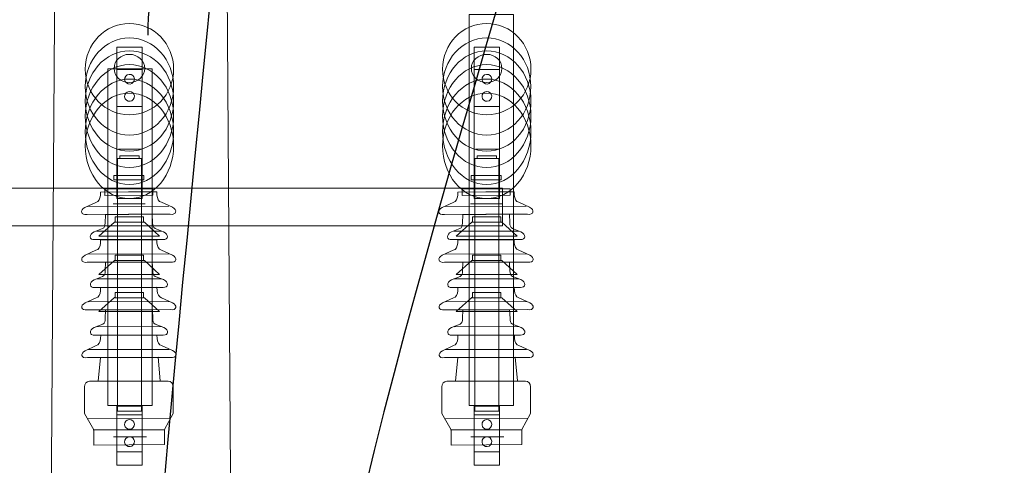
# Model space of a CAD drawing. Header units: centimetres. Extents: x -4644 to 5368, y -667 to 1552.
# Tile 33 of 48: x -1451 to -1311, y 340 to 403. Entities that reach past the tile are written whole.
import ezdxf

# ---------------------------------------------------------------- set-up
doc = ezdxf.new("R2010")
doc.units = ezdxf.units.CM
doc.header["$MEASUREMENT"] = 0
doc.layers.get('0').update_dxf_attribs({"linetype": 'CONTINUOUS'})
doc.layers.add('Warstwa 1', color=7, linetype='CONTINUOUS')

msp = doc.modelspace()

# ---------------------------------------------------------------- linework, layer by layer
at = {"color": 10}
for points in [[(-1433.25, 533.78), (-1396.24, 591.39), (-1434.25, 352.32), (-1434.01, 284.37)], [(-1362.59, 533.78), (-1316.57, 581.4), (-1410.5, 352.27), (-1410.74, 284.37)], [(-1401.98, 441.1), (-1420.83, 445.06), (-1433.66, 413.17), (-1433.19, 401.1)]]:
    msp.add_open_spline(points, degree=3, dxfattribs=at)
at = {"layer": 'Warstwa 1', "color": 7, "lineweight": 18}
for points in [[(-1387.44, 348.4), (-1381.15, 348.4), (-1381.15, 404.02), (-1387.44, 404.02), (-1387.44, 348.4)], [(-1438.86, 348.4), (-1432.58, 348.4), (-1432.58, 396.32), (-1438.86, 396.32), (-1438.86, 348.4)]]:
    msp.add_lwpolyline(points, close=True, dxfattribs=at)
at = {"layer": 'Warstwa 1', "color": 7, "lineweight": 9}
for points in [[(-1437.59, 377.85), (-1434.01, 377.85), (-1434.01, 399.37), (-1437.59, 399.37), (-1437.59, 377.85)], [(-1386.74, 377.85), (-1383.16, 377.85), (-1383.16, 399.37), (-1386.74, 399.37), (-1386.74, 377.85)], [(-1437.59, 390.95), (-1434.01, 390.95), (-1434.01, 396.2), (-1437.59, 396.2), (-1437.59, 390.95)], [(-1386.74, 390.95), (-1383.16, 390.95), (-1383.16, 396.2), (-1386.74, 396.2), (-1386.74, 390.95)], [(-1437.59, 339.91), (-1434.01, 339.91), (-1434.01, 348.32), (-1437.59, 348.32), (-1437.59, 339.91)], [(-1386.74, 339.91), (-1383.16, 339.91), (-1383.16, 348.32), (-1386.74, 348.32), (-1386.74, 339.91)], [(-1437.59, 341.84), (-1434.01, 341.84), (-1434.01, 347.08), (-1437.59, 347.08), (-1437.59, 341.84)], [(-1386.74, 341.84), (-1383.16, 341.84), (-1383.16, 347.08), (-1386.74, 347.08), (-1386.74, 341.84)]]:
    msp.add_lwpolyline(points, close=True, dxfattribs=at)
at = {"layer": 'Warstwa 1', "color": 7, "lineweight": 20}
msp.add_lwpolyline([(-1490.56, 373.97), (-1382.72, 373.97), (-1382.72, 379.34), (-1490.56, 379.34), (-1490.56, 373.97)], close=True, dxfattribs=at)
at = {"layer": 'Warstwa 1', "color": 7, "lineweight": 9}
for centre, major_axis, ratio in [((-1435.8, 396.26), (0, 6.5), 0.967014), ((-1384.96, 396.26), (0, 6.5), 0.967014), ((-1435.8, 393.78), (0, 6.91), 0.909369), ((-1384.96, 393.78), (0, 6.91), 0.909369), ((-1435.8, 391.72), (0, 7.14), 0.880671), ((-1435.81, 396.36), (2.18, 0), 0.917931), ((-1384.96, 391.72), (0, 7.14), 0.880671), ((-1384.97, 396.36), (2.18, 0), 0.917931), ((-1435.8, 389.58), (0, 7.32), 0.859162), ((-1384.96, 389.58), (0, 7.32), 0.859162), ((-1435.8, 387.35), (0, 7.5), 0.838437), ((-1384.96, 387.35), (0, 7.5), 0.838437), ((-1435.8, 385.35), (0, 7.5), 0.838437), ((-1384.96, 385.35), (0, 7.5), 0.838437)]:
    msp.add_ellipse(centre, major_axis=major_axis, ratio=ratio, dxfattribs=at)
at = {"layer": 'Warstwa 1', "color": 250, "lineweight": 70}
msp.add_open_spline([(-2181.25, -624.77), (-2181.25, -624.77), (-2181.25, 905.01), (-2181.25, 905.01), (-2181.25, 905.01), (-2181.25, 905.01), (-1129.83, 905.01), (-1129.83, 905.01), (-1129.83, 905.01), (-1129.83, 905.01), (-1129.83, -624.77), (-1129.83, -624.77), (-1129.83, -624.77), (-1129.83, -624.77), (-2181.25, -624.77), (-2181.25, -624.77)], degree=3, knots=[0, 0, 0, 0, 0.2, 0.2, 0.2, 0.2, 0.4, 0.4, 0.4, 0.4, 0.6, 0.6, 0.6, 0.6, 1, 1, 1, 1], dxfattribs=at)
at = {"layer": 'Warstwa 1', "color": 7, "lineweight": 20}
msp.add_open_spline([(-1451.92, -399.35), (-1451.92, -399.35), (-1416.34, -399.35), (-1416.34, -399.35), (-1416.34, -399.35), (-1416.34, -399.35), (-1424.47, 780.16), (-1424.47, 780.16), (-1424.47, 780.16), (-1424.47, 780.16), (-1443.89, 780.16), (-1443.89, 780.16), (-1443.89, 780.16), (-1443.89, 780.16), (-1451.92, -399.35), (-1451.92, -399.35)], degree=3, knots=[0, 0, 0, 0, 0.2, 0.2, 0.2, 0.2, 0.4, 0.4, 0.4, 0.4, 0.6, 0.6, 0.6, 0.6, 1, 1, 1, 1], dxfattribs=at)
at = {"layer": 'Warstwa 1', "color": 7, "lineweight": 9}
for points, knots in [([(-1435.85, 395.52), (-1436.23, 395.49), (-1436.51, 395.15), (-1436.48, 394.77), (-1436.48, 394.77), (-1436.44, 394.39), (-1436.1, 394.1), (-1435.72, 394.14), (-1435.72, 394.14), (-1435.34, 394.17), (-1435.06, 394.51), (-1435.09, 394.89), (-1435.09, 394.89), (-1435.13, 395.28), (-1435.46, 395.56), (-1435.85, 395.52)], [0, 0, 0, 0, 0.2, 0.2, 0.2, 0.2, 0.4, 0.4, 0.4, 0.4, 0.6, 0.6, 0.6, 0.6, 1, 1, 1, 1]), ([(-1385, 395.52), (-1385.39, 395.49), (-1385.67, 395.15), (-1385.63, 394.77), (-1385.63, 394.77), (-1385.6, 394.39), (-1385.26, 394.1), (-1384.88, 394.14), (-1384.88, 394.14), (-1384.5, 394.17), (-1384.21, 394.51), (-1384.25, 394.89), (-1384.25, 394.89), (-1384.28, 395.28), (-1384.62, 395.56), (-1385, 395.52)], [0, 0, 0, 0, 0.2, 0.2, 0.2, 0.2, 0.4, 0.4, 0.4, 0.4, 0.6, 0.6, 0.6, 0.6, 1, 1, 1, 1]), ([(-1435.85, 393.07), (-1436.23, 393.03), (-1436.51, 392.69), (-1436.48, 392.31), (-1436.48, 392.31), (-1436.44, 391.93), (-1436.1, 391.65), (-1435.72, 391.68), (-1435.72, 391.68), (-1435.34, 391.72), (-1435.06, 392.05), (-1435.09, 392.44), (-1435.09, 392.44), (-1435.13, 392.82), (-1435.46, 393.1), (-1435.85, 393.07)], [0, 0, 0, 0, 0.2, 0.2, 0.2, 0.2, 0.4, 0.4, 0.4, 0.4, 0.6, 0.6, 0.6, 0.6, 1, 1, 1, 1]), ([(-1385, 393.07), (-1385.39, 393.03), (-1385.67, 392.69), (-1385.63, 392.31), (-1385.63, 392.31), (-1385.6, 391.93), (-1385.26, 391.65), (-1384.88, 391.68), (-1384.88, 391.68), (-1384.5, 391.72), (-1384.21, 392.05), (-1384.25, 392.44), (-1384.25, 392.44), (-1384.28, 392.82), (-1384.62, 393.1), (-1385, 393.07)], [0, 0, 0, 0, 0.2, 0.2, 0.2, 0.2, 0.4, 0.4, 0.4, 0.4, 0.6, 0.6, 0.6, 0.6, 1, 1, 1, 1]), ([(-1437.17, 383.53), (-1437.17, 383.53), (-1434.43, 383.53), (-1434.43, 383.53), (-1434.43, 383.53), (-1434.43, 383.53), (-1434.43, 383.95), (-1434.43, 383.95), (-1434.43, 383.95), (-1434.43, 383.95), (-1437.17, 383.95), (-1437.17, 383.95), (-1437.17, 383.95), (-1437.17, 383.95), (-1437.17, 383.53), (-1437.17, 383.53)], [0, 0, 0, 0, 0.2, 0.2, 0.2, 0.2, 0.4, 0.4, 0.4, 0.4, 0.6, 0.6, 0.6, 0.6, 1, 1, 1, 1]), ([(-1386.32, 383.53), (-1386.32, 383.53), (-1383.59, 383.53), (-1383.59, 383.53), (-1383.59, 383.53), (-1383.59, 383.53), (-1383.59, 383.95), (-1383.59, 383.95), (-1383.59, 383.95), (-1383.59, 383.95), (-1386.32, 383.95), (-1386.32, 383.95), (-1386.32, 383.95), (-1386.32, 383.95), (-1386.32, 383.53), (-1386.32, 383.53)], [0, 0, 0, 0, 0.2, 0.2, 0.2, 0.2, 0.4, 0.4, 0.4, 0.4, 0.6, 0.6, 0.6, 0.6, 1, 1, 1, 1]), ([(-1437.5, 383.54), (-1437.5, 383.54), (-1434.1, 383.54), (-1434.1, 383.54), (-1434.1, 383.54), (-1434.1, 383.54), (-1434.1, 347.59), (-1434.1, 347.59), (-1434.1, 347.59), (-1434.1, 347.59), (-1437.5, 347.59), (-1437.5, 347.59), (-1437.5, 347.59), (-1437.5, 347.59), (-1437.5, 383.54), (-1437.5, 383.54)], [0, 0, 0, 0, 0.2, 0.2, 0.2, 0.2, 0.4, 0.4, 0.4, 0.4, 0.6, 0.6, 0.6, 0.6, 1, 1, 1, 1]), ([(-1386.66, 383.54), (-1386.66, 383.54), (-1383.26, 383.54), (-1383.26, 383.54), (-1383.26, 383.54), (-1383.26, 383.54), (-1383.26, 347.59), (-1383.26, 347.59), (-1383.26, 347.59), (-1383.26, 347.59), (-1386.66, 347.59), (-1386.66, 347.59), (-1386.66, 347.59), (-1386.66, 347.59), (-1386.66, 383.54), (-1386.66, 383.54)], [0, 0, 0, 0, 0.2, 0.2, 0.2, 0.2, 0.4, 0.4, 0.4, 0.4, 0.6, 0.6, 0.6, 0.6, 1, 1, 1, 1]), ([(-1438.02, 381.15), (-1438.02, 381.15), (-1433.75, 381.15), (-1433.75, 381.15), (-1433.75, 381.15), (-1433.75, 381.15), (-1433.75, 380.5), (-1433.75, 380.5), (-1433.75, 380.5), (-1433.75, 380.5), (-1438.02, 380.5), (-1438.02, 380.5), (-1438.02, 380.5), (-1438.02, 380.5), (-1438.02, 381.15), (-1438.02, 381.15)], [0, 0, 0, 0, 0.2, 0.2, 0.2, 0.2, 0.4, 0.4, 0.4, 0.4, 0.6, 0.6, 0.6, 0.6, 1, 1, 1, 1]), ([(-1387.17, 381.15), (-1387.17, 381.15), (-1382.91, 381.15), (-1382.91, 381.15), (-1382.91, 381.15), (-1382.91, 381.15), (-1382.91, 380.5), (-1382.91, 380.5), (-1382.91, 380.5), (-1382.91, 380.5), (-1387.17, 380.5), (-1387.17, 380.5), (-1387.17, 380.5), (-1387.17, 380.5), (-1387.17, 381.15), (-1387.17, 381.15)], [0, 0, 0, 0, 0.2, 0.2, 0.2, 0.2, 0.4, 0.4, 0.4, 0.4, 0.6, 0.6, 0.6, 0.6, 1, 1, 1, 1]), ([(-1435.91, 375.61), (-1435.91, 375.61), (-1430, 375.62), (-1430, 375.62), (-1430, 375.62), (-1429.09, 375.47), (-1428.94, 376.23), (-1429.69, 376.61), (-1429.69, 376.61), (-1429.69, 376.61), (-1431.25, 377.32), (-1431.25, 377.32), (-1431.25, 377.32), (-1431.66, 377.36), (-1431.83, 377.88), (-1431.89, 378.32), (-1431.89, 378.32), (-1431.89, 378.32), (-1431.91, 378.8), (-1431.91, 378.8), (-1431.91, 378.8), (-1431.91, 378.8), (-1435.91, 378.79), (-1435.91, 378.79), (-1435.91, 378.79), (-1435.91, 378.79), (-1439.92, 378.78), (-1439.92, 378.78), (-1439.92, 378.78), (-1439.92, 378.78), (-1439.93, 378.3), (-1439.93, 378.3), (-1439.93, 378.3), (-1439.99, 377.86), (-1440.16, 377.34), (-1440.57, 377.3), (-1440.57, 377.3), (-1440.57, 377.3), (-1442.13, 376.58), (-1442.13, 376.58), (-1442.13, 376.58), (-1442.88, 376.2), (-1442.73, 375.44), (-1441.82, 375.59), (-1441.82, 375.59), (-1441.82, 375.59), (-1435.91, 375.61), (-1435.91, 375.61)], [0, 0, 0, 0, 0.076923, 0.076923, 0.076923, 0.076923, 0.153846, 0.153846, 0.153846, 0.153846, 0.230769, 0.230769, 0.230769, 0.230769, 0.307692, 0.307692, 0.307692, 0.307692, 0.384615, 0.384615, 0.384615, 0.384615, 0.461538, 0.461538, 0.461538, 0.461538, 0.538462, 0.538462, 0.538462, 0.538462, 0.615385, 0.615385, 0.615385, 0.615385, 0.692308, 0.692308, 0.692308, 0.692308, 0.769231, 0.769231, 0.769231, 0.769231, 0.846154, 0.846154, 0.846154, 0.846154, 1, 1, 1, 1]), ([(-1439.29, 379.21), (-1439.29, 379.21), (-1432.48, 379.22), (-1432.48, 379.22), (-1432.48, 379.22), (-1432.48, 379.22), (-1432.48, 378.31), (-1432.48, 378.31), (-1432.48, 378.31), (-1432.48, 378.31), (-1439.29, 378.29), (-1439.29, 378.29), (-1439.29, 378.29), (-1439.29, 378.29), (-1439.29, 379.21), (-1439.29, 379.21)], [0, 0, 0, 0, 0.2, 0.2, 0.2, 0.2, 0.4, 0.4, 0.4, 0.4, 0.6, 0.6, 0.6, 0.6, 1, 1, 1, 1]), ([(-1385.07, 375.61), (-1385.07, 375.61), (-1379.16, 375.62), (-1379.16, 375.62), (-1379.16, 375.62), (-1378.24, 375.47), (-1378.1, 376.23), (-1378.85, 376.61), (-1378.85, 376.61), (-1378.85, 376.61), (-1380.41, 377.32), (-1380.41, 377.32), (-1380.41, 377.32), (-1380.82, 377.36), (-1380.99, 377.88), (-1381.05, 378.32), (-1381.05, 378.32), (-1381.05, 378.32), (-1381.07, 378.8), (-1381.07, 378.8), (-1381.07, 378.8), (-1381.07, 378.8), (-1385.07, 378.79), (-1385.07, 378.79), (-1385.07, 378.79), (-1385.07, 378.79), (-1389.08, 378.78), (-1389.08, 378.78), (-1389.08, 378.78), (-1389.08, 378.78), (-1389.09, 378.3), (-1389.09, 378.3), (-1389.09, 378.3), (-1389.15, 377.86), (-1389.32, 377.34), (-1389.73, 377.3), (-1389.73, 377.3), (-1389.73, 377.3), (-1391.29, 376.58), (-1391.29, 376.58), (-1391.29, 376.58), (-1392.04, 376.2), (-1391.89, 375.44), (-1390.98, 375.59), (-1390.98, 375.59), (-1390.98, 375.59), (-1385.07, 375.61), (-1385.07, 375.61)], [0, 0, 0, 0, 0.076923, 0.076923, 0.076923, 0.076923, 0.153846, 0.153846, 0.153846, 0.153846, 0.230769, 0.230769, 0.230769, 0.230769, 0.307692, 0.307692, 0.307692, 0.307692, 0.384615, 0.384615, 0.384615, 0.384615, 0.461538, 0.461538, 0.461538, 0.461538, 0.538462, 0.538462, 0.538462, 0.538462, 0.615385, 0.615385, 0.615385, 0.615385, 0.692308, 0.692308, 0.692308, 0.692308, 0.769231, 0.769231, 0.769231, 0.769231, 0.846154, 0.846154, 0.846154, 0.846154, 1, 1, 1, 1]), ([(-1388.45, 379.21), (-1388.45, 379.21), (-1381.63, 379.22), (-1381.63, 379.22), (-1381.63, 379.22), (-1381.63, 379.22), (-1381.63, 378.31), (-1381.63, 378.31), (-1381.63, 378.31), (-1381.63, 378.31), (-1388.44, 378.29), (-1388.44, 378.29), (-1388.44, 378.29), (-1388.44, 378.29), (-1388.45, 379.21), (-1388.45, 379.21)], [0, 0, 0, 0, 0.2, 0.2, 0.2, 0.2, 0.4, 0.4, 0.4, 0.4, 0.6, 0.6, 0.6, 0.6, 1, 1, 1, 1]), ([(-1435.88, 372.02), (-1435.88, 372.02), (-1440.74, 372.01), (-1440.74, 372.01), (-1440.74, 372.01), (-1441.54, 371.92), (-1441.59, 372.74), (-1440.83, 373.11), (-1440.83, 373.11), (-1440.83, 373.11), (-1439.62, 373.57), (-1439.62, 373.57), (-1439.62, 373.57), (-1439.33, 373.71), (-1439.26, 374.01), (-1439.27, 374.37), (-1439.27, 374.37), (-1439.27, 374.37), (-1439.21, 375.6), (-1439.21, 375.6), (-1439.21, 375.6), (-1439.21, 375.6), (-1435.89, 375.6), (-1435.89, 375.6), (-1435.89, 375.6), (-1435.89, 375.6), (-1432.56, 375.61), (-1432.56, 375.61), (-1432.56, 375.61), (-1432.56, 375.61), (-1432.5, 374.38), (-1432.5, 374.38), (-1432.5, 374.38), (-1432.51, 374.03), (-1432.44, 373.72), (-1432.15, 373.59), (-1432.15, 373.59), (-1432.15, 373.59), (-1430.94, 373.13), (-1430.94, 373.13), (-1430.94, 373.13), (-1430.18, 372.76), (-1430.23, 371.94), (-1431.02, 372.03), (-1431.02, 372.03), (-1431.02, 372.03), (-1435.88, 372.02), (-1435.88, 372.02)], [0, 0, 0, 0, 0.076923, 0.076923, 0.076923, 0.076923, 0.153846, 0.153846, 0.153846, 0.153846, 0.230769, 0.230769, 0.230769, 0.230769, 0.307692, 0.307692, 0.307692, 0.307692, 0.384615, 0.384615, 0.384615, 0.384615, 0.461538, 0.461538, 0.461538, 0.461538, 0.538462, 0.538462, 0.538462, 0.538462, 0.615385, 0.615385, 0.615385, 0.615385, 0.692308, 0.692308, 0.692308, 0.692308, 0.769231, 0.769231, 0.769231, 0.769231, 0.846154, 0.846154, 0.846154, 0.846154, 1, 1, 1, 1]), ([(-1385.04, 372.02), (-1385.04, 372.02), (-1389.9, 372.01), (-1389.9, 372.01), (-1389.9, 372.01), (-1390.69, 371.92), (-1390.75, 372.74), (-1389.99, 373.11), (-1389.99, 373.11), (-1389.99, 373.11), (-1388.77, 373.57), (-1388.77, 373.57), (-1388.77, 373.57), (-1388.49, 373.71), (-1388.41, 374.01), (-1388.43, 374.37), (-1388.43, 374.37), (-1388.43, 374.37), (-1388.37, 375.6), (-1388.37, 375.6), (-1388.37, 375.6), (-1388.37, 375.6), (-1385.05, 375.6), (-1385.05, 375.6), (-1385.05, 375.6), (-1385.05, 375.6), (-1381.72, 375.61), (-1381.72, 375.61), (-1381.72, 375.61), (-1381.72, 375.61), (-1381.66, 374.38), (-1381.66, 374.38), (-1381.66, 374.38), (-1381.67, 374.03), (-1381.6, 373.72), (-1381.31, 373.59), (-1381.31, 373.59), (-1381.31, 373.59), (-1380.1, 373.13), (-1380.1, 373.13), (-1380.1, 373.13), (-1379.34, 372.76), (-1379.39, 371.94), (-1380.18, 372.03), (-1380.18, 372.03), (-1380.18, 372.03), (-1385.04, 372.02), (-1385.04, 372.02)], [0, 0, 0, 0, 0.076923, 0.076923, 0.076923, 0.076923, 0.153846, 0.153846, 0.153846, 0.153846, 0.230769, 0.230769, 0.230769, 0.230769, 0.307692, 0.307692, 0.307692, 0.307692, 0.384615, 0.384615, 0.384615, 0.384615, 0.461538, 0.461538, 0.461538, 0.461538, 0.538462, 0.538462, 0.538462, 0.538462, 0.615385, 0.615385, 0.615385, 0.615385, 0.692308, 0.692308, 0.692308, 0.692308, 0.769231, 0.769231, 0.769231, 0.769231, 0.846154, 0.846154, 0.846154, 0.846154, 1, 1, 1, 1]), ([(-1440.15, 372.52), (-1440.15, 372.52), (-1431.5, 372.52), (-1431.5, 372.52), (-1431.5, 372.52), (-1431.5, 372.52), (-1433.65, 374.49), (-1433.65, 374.49), (-1433.65, 374.49), (-1433.65, 374.49), (-1437.92, 374.51), (-1437.92, 374.51), (-1437.92, 374.51), (-1437.92, 374.51), (-1440.15, 372.52), (-1440.15, 372.52)], [0, 0, 0, 0, 0.2, 0.2, 0.2, 0.2, 0.4, 0.4, 0.4, 0.4, 0.6, 0.6, 0.6, 0.6, 1, 1, 1, 1]), ([(-1437.83, 375.23), (-1437.83, 375.23), (-1433.81, 375.23), (-1433.81, 375.23), (-1433.81, 375.23), (-1433.81, 375.23), (-1433.81, 374.49), (-1433.81, 374.49), (-1433.81, 374.49), (-1433.81, 374.49), (-1437.83, 374.49), (-1437.83, 374.49), (-1437.83, 374.49), (-1437.83, 374.49), (-1437.83, 375.23), (-1437.83, 375.23)], [0, 0, 0, 0, 0.2, 0.2, 0.2, 0.2, 0.4, 0.4, 0.4, 0.4, 0.6, 0.6, 0.6, 0.6, 1, 1, 1, 1]), ([(-1389.31, 372.52), (-1389.31, 372.52), (-1380.65, 372.52), (-1380.65, 372.52), (-1380.65, 372.52), (-1380.65, 372.52), (-1382.81, 374.49), (-1382.81, 374.49), (-1382.81, 374.49), (-1382.81, 374.49), (-1387.08, 374.51), (-1387.08, 374.51), (-1387.08, 374.51), (-1387.08, 374.51), (-1389.31, 372.52), (-1389.31, 372.52)], [0, 0, 0, 0, 0.2, 0.2, 0.2, 0.2, 0.4, 0.4, 0.4, 0.4, 0.6, 0.6, 0.6, 0.6, 1, 1, 1, 1]), ([(-1386.99, 375.23), (-1386.99, 375.23), (-1382.97, 375.23), (-1382.97, 375.23), (-1382.97, 375.23), (-1382.97, 375.23), (-1382.97, 374.49), (-1382.97, 374.49), (-1382.97, 374.49), (-1382.97, 374.49), (-1386.99, 374.49), (-1386.99, 374.49), (-1386.99, 374.49), (-1386.99, 374.49), (-1386.99, 375.23), (-1386.99, 375.23)], [0, 0, 0, 0, 0.2, 0.2, 0.2, 0.2, 0.4, 0.4, 0.4, 0.4, 0.6, 0.6, 0.6, 0.6, 1, 1, 1, 1]), ([(-1435.9, 368.81), (-1435.9, 368.81), (-1441.81, 368.79), (-1441.81, 368.79), (-1441.81, 368.79), (-1442.72, 368.64), (-1442.87, 369.4), (-1442.12, 369.78), (-1442.12, 369.78), (-1442.12, 369.78), (-1440.56, 370.5), (-1440.56, 370.5), (-1440.56, 370.5), (-1440.15, 370.54), (-1439.98, 371.06), (-1439.92, 371.5), (-1439.92, 371.5), (-1439.92, 371.5), (-1439.91, 371.98), (-1439.91, 371.98), (-1439.91, 371.98), (-1439.91, 371.98), (-1435.9, 371.99), (-1435.9, 371.99), (-1435.9, 371.99), (-1435.9, 371.99), (-1431.9, 372), (-1431.9, 372), (-1431.9, 372), (-1431.9, 372), (-1431.88, 371.52), (-1431.88, 371.52), (-1431.88, 371.52), (-1431.82, 371.08), (-1431.65, 370.56), (-1431.24, 370.52), (-1431.24, 370.52), (-1431.24, 370.52), (-1429.68, 369.81), (-1429.68, 369.81), (-1429.68, 369.81), (-1428.93, 369.43), (-1429.07, 368.67), (-1429.99, 368.82), (-1429.99, 368.82), (-1429.99, 368.82), (-1435.9, 368.81), (-1435.9, 368.81)], [0, 0, 0, 0, 0.076923, 0.076923, 0.076923, 0.076923, 0.153846, 0.153846, 0.153846, 0.153846, 0.230769, 0.230769, 0.230769, 0.230769, 0.307692, 0.307692, 0.307692, 0.307692, 0.384615, 0.384615, 0.384615, 0.384615, 0.461538, 0.461538, 0.461538, 0.461538, 0.538462, 0.538462, 0.538462, 0.538462, 0.615385, 0.615385, 0.615385, 0.615385, 0.692308, 0.692308, 0.692308, 0.692308, 0.769231, 0.769231, 0.769231, 0.769231, 0.846154, 0.846154, 0.846154, 0.846154, 1, 1, 1, 1]), ([(-1385.06, 368.81), (-1385.06, 368.81), (-1390.97, 368.79), (-1390.97, 368.79), (-1390.97, 368.79), (-1391.88, 368.64), (-1392.03, 369.4), (-1391.28, 369.78), (-1391.28, 369.78), (-1391.28, 369.78), (-1389.72, 370.5), (-1389.72, 370.5), (-1389.72, 370.5), (-1389.31, 370.54), (-1389.14, 371.06), (-1389.08, 371.5), (-1389.08, 371.5), (-1389.08, 371.5), (-1389.07, 371.98), (-1389.07, 371.98), (-1389.07, 371.98), (-1389.07, 371.98), (-1385.06, 371.99), (-1385.06, 371.99), (-1385.06, 371.99), (-1385.06, 371.99), (-1381.05, 372), (-1381.05, 372), (-1381.05, 372), (-1381.05, 372), (-1381.04, 371.52), (-1381.04, 371.52), (-1381.04, 371.52), (-1380.98, 371.08), (-1380.81, 370.56), (-1380.4, 370.52), (-1380.4, 370.52), (-1380.4, 370.52), (-1378.84, 369.81), (-1378.84, 369.81), (-1378.84, 369.81), (-1378.09, 369.43), (-1378.23, 368.67), (-1379.14, 368.82), (-1379.14, 368.82), (-1379.14, 368.82), (-1385.06, 368.81), (-1385.06, 368.81)], [0, 0, 0, 0, 0.076923, 0.076923, 0.076923, 0.076923, 0.153846, 0.153846, 0.153846, 0.153846, 0.230769, 0.230769, 0.230769, 0.230769, 0.307692, 0.307692, 0.307692, 0.307692, 0.384615, 0.384615, 0.384615, 0.384615, 0.461538, 0.461538, 0.461538, 0.461538, 0.538462, 0.538462, 0.538462, 0.538462, 0.615385, 0.615385, 0.615385, 0.615385, 0.692308, 0.692308, 0.692308, 0.692308, 0.769231, 0.769231, 0.769231, 0.769231, 0.846154, 0.846154, 0.846154, 0.846154, 1, 1, 1, 1]), ([(-1435.87, 365.21), (-1435.87, 365.21), (-1431.01, 365.22), (-1431.01, 365.22), (-1431.01, 365.22), (-1430.22, 365.14), (-1430.17, 365.96), (-1430.93, 366.32), (-1430.93, 366.32), (-1430.93, 366.32), (-1432.14, 366.78), (-1432.14, 366.78), (-1432.14, 366.78), (-1432.43, 366.91), (-1432.5, 367.22), (-1432.49, 367.57), (-1432.49, 367.57), (-1432.49, 367.57), (-1432.55, 368.8), (-1432.55, 368.8), (-1432.55, 368.8), (-1432.55, 368.8), (-1435.88, 368.8), (-1435.88, 368.8), (-1435.88, 368.8), (-1435.88, 368.8), (-1439.2, 368.79), (-1439.2, 368.79), (-1439.2, 368.79), (-1439.2, 368.79), (-1439.26, 367.56), (-1439.26, 367.56), (-1439.26, 367.56), (-1439.25, 367.2), (-1439.32, 366.9), (-1439.61, 366.77), (-1439.61, 366.77), (-1439.61, 366.77), (-1440.82, 366.3), (-1440.82, 366.3), (-1440.82, 366.3), (-1441.58, 365.93), (-1441.53, 365.11), (-1440.73, 365.2), (-1440.73, 365.2), (-1440.73, 365.2), (-1435.87, 365.21), (-1435.87, 365.21)], [0, 0, 0, 0, 0.076923, 0.076923, 0.076923, 0.076923, 0.153846, 0.153846, 0.153846, 0.153846, 0.230769, 0.230769, 0.230769, 0.230769, 0.307692, 0.307692, 0.307692, 0.307692, 0.384615, 0.384615, 0.384615, 0.384615, 0.461538, 0.461538, 0.461538, 0.461538, 0.538462, 0.538462, 0.538462, 0.538462, 0.615385, 0.615385, 0.615385, 0.615385, 0.692308, 0.692308, 0.692308, 0.692308, 0.769231, 0.769231, 0.769231, 0.769231, 0.846154, 0.846154, 0.846154, 0.846154, 1, 1, 1, 1]), ([(-1440.15, 367.07), (-1440.15, 367.07), (-1431.5, 367.07), (-1431.5, 367.07), (-1431.5, 367.07), (-1431.5, 367.07), (-1433.65, 369.04), (-1433.65, 369.04), (-1433.65, 369.04), (-1433.65, 369.04), (-1437.92, 369.06), (-1437.92, 369.06), (-1437.92, 369.06), (-1437.92, 369.06), (-1440.15, 367.07), (-1440.15, 367.07)], [0, 0, 0, 0, 0.2, 0.2, 0.2, 0.2, 0.4, 0.4, 0.4, 0.4, 0.6, 0.6, 0.6, 0.6, 1, 1, 1, 1]), ([(-1437.83, 369.79), (-1437.83, 369.79), (-1433.81, 369.79), (-1433.81, 369.79), (-1433.81, 369.79), (-1433.81, 369.79), (-1433.81, 369.05), (-1433.81, 369.05), (-1433.81, 369.05), (-1433.81, 369.05), (-1437.83, 369.05), (-1437.83, 369.05), (-1437.83, 369.05), (-1437.83, 369.05), (-1437.83, 369.79), (-1437.83, 369.79)], [0, 0, 0, 0, 0.2, 0.2, 0.2, 0.2, 0.4, 0.4, 0.4, 0.4, 0.6, 0.6, 0.6, 0.6, 1, 1, 1, 1]), ([(-1385.03, 365.21), (-1385.03, 365.21), (-1380.17, 365.22), (-1380.17, 365.22), (-1380.17, 365.22), (-1379.38, 365.14), (-1379.33, 365.96), (-1380.09, 366.32), (-1380.09, 366.32), (-1380.09, 366.32), (-1381.3, 366.78), (-1381.3, 366.78), (-1381.3, 366.78), (-1381.59, 366.91), (-1381.66, 367.22), (-1381.65, 367.57), (-1381.65, 367.57), (-1381.65, 367.57), (-1381.71, 368.8), (-1381.71, 368.8), (-1381.71, 368.8), (-1381.71, 368.8), (-1385.04, 368.8), (-1385.04, 368.8), (-1385.04, 368.8), (-1385.04, 368.8), (-1388.36, 368.79), (-1388.36, 368.79), (-1388.36, 368.79), (-1388.36, 368.79), (-1388.42, 367.56), (-1388.42, 367.56), (-1388.42, 367.56), (-1388.4, 367.2), (-1388.48, 366.9), (-1388.76, 366.77), (-1388.76, 366.77), (-1388.76, 366.77), (-1389.98, 366.3), (-1389.98, 366.3), (-1389.98, 366.3), (-1390.74, 365.93), (-1390.68, 365.11), (-1389.89, 365.2), (-1389.89, 365.2), (-1389.89, 365.2), (-1385.03, 365.21), (-1385.03, 365.21)], [0, 0, 0, 0, 0.076923, 0.076923, 0.076923, 0.076923, 0.153846, 0.153846, 0.153846, 0.153846, 0.230769, 0.230769, 0.230769, 0.230769, 0.307692, 0.307692, 0.307692, 0.307692, 0.384615, 0.384615, 0.384615, 0.384615, 0.461538, 0.461538, 0.461538, 0.461538, 0.538462, 0.538462, 0.538462, 0.538462, 0.615385, 0.615385, 0.615385, 0.615385, 0.692308, 0.692308, 0.692308, 0.692308, 0.769231, 0.769231, 0.769231, 0.769231, 0.846154, 0.846154, 0.846154, 0.846154, 1, 1, 1, 1]), ([(-1389.31, 367.07), (-1389.31, 367.07), (-1380.65, 367.07), (-1380.65, 367.07), (-1380.65, 367.07), (-1380.65, 367.07), (-1382.81, 369.04), (-1382.81, 369.04), (-1382.81, 369.04), (-1382.81, 369.04), (-1387.08, 369.06), (-1387.08, 369.06), (-1387.08, 369.06), (-1387.08, 369.06), (-1389.31, 367.07), (-1389.31, 367.07)], [0, 0, 0, 0, 0.2, 0.2, 0.2, 0.2, 0.4, 0.4, 0.4, 0.4, 0.6, 0.6, 0.6, 0.6, 1, 1, 1, 1]), ([(-1386.99, 369.79), (-1386.99, 369.79), (-1382.97, 369.79), (-1382.97, 369.79), (-1382.97, 369.79), (-1382.97, 369.79), (-1382.97, 369.05), (-1382.97, 369.05), (-1382.97, 369.05), (-1382.97, 369.05), (-1386.99, 369.05), (-1386.99, 369.05), (-1386.99, 369.05), (-1386.99, 369.05), (-1386.99, 369.79), (-1386.99, 369.79)], [0, 0, 0, 0, 0.2, 0.2, 0.2, 0.2, 0.4, 0.4, 0.4, 0.4, 0.6, 0.6, 0.6, 0.6, 1, 1, 1, 1]), ([(-1435.89, 362.03), (-1435.89, 362.03), (-1429.98, 362.05), (-1429.98, 362.05), (-1429.98, 362.05), (-1429.06, 361.9), (-1428.92, 362.66), (-1429.67, 363.04), (-1429.67, 363.04), (-1429.67, 363.04), (-1431.23, 363.75), (-1431.23, 363.75), (-1431.23, 363.75), (-1431.64, 363.78), (-1431.81, 364.3), (-1431.87, 364.74), (-1431.87, 364.74), (-1431.87, 364.74), (-1431.89, 365.23), (-1431.89, 365.23), (-1431.89, 365.23), (-1431.89, 365.23), (-1435.89, 365.22), (-1435.89, 365.22), (-1435.89, 365.22), (-1435.89, 365.22), (-1439.9, 365.21), (-1439.9, 365.21), (-1439.9, 365.21), (-1439.9, 365.21), (-1439.91, 364.72), (-1439.91, 364.72), (-1439.91, 364.72), (-1439.97, 364.28), (-1440.14, 363.77), (-1440.55, 363.73), (-1440.55, 363.73), (-1440.55, 363.73), (-1442.11, 363.01), (-1442.11, 363.01), (-1442.11, 363.01), (-1442.86, 362.62), (-1442.71, 361.87), (-1441.8, 362.02), (-1441.8, 362.02), (-1441.8, 362.02), (-1435.89, 362.03), (-1435.89, 362.03)], [0, 0, 0, 0, 0.076923, 0.076923, 0.076923, 0.076923, 0.153846, 0.153846, 0.153846, 0.153846, 0.230769, 0.230769, 0.230769, 0.230769, 0.307692, 0.307692, 0.307692, 0.307692, 0.384615, 0.384615, 0.384615, 0.384615, 0.461538, 0.461538, 0.461538, 0.461538, 0.538462, 0.538462, 0.538462, 0.538462, 0.615385, 0.615385, 0.615385, 0.615385, 0.692308, 0.692308, 0.692308, 0.692308, 0.769231, 0.769231, 0.769231, 0.769231, 0.846154, 0.846154, 0.846154, 0.846154, 1, 1, 1, 1]), ([(-1437.83, 364.49), (-1437.83, 364.49), (-1433.81, 364.49), (-1433.81, 364.49), (-1433.81, 364.49), (-1433.81, 364.49), (-1433.81, 363.75), (-1433.81, 363.75), (-1433.81, 363.75), (-1433.81, 363.75), (-1437.83, 363.75), (-1437.83, 363.75), (-1437.83, 363.75), (-1437.83, 363.75), (-1437.83, 364.49), (-1437.83, 364.49)], [0, 0, 0, 0, 0.2, 0.2, 0.2, 0.2, 0.4, 0.4, 0.4, 0.4, 0.6, 0.6, 0.6, 0.6, 1, 1, 1, 1]), ([(-1385.05, 362.03), (-1385.05, 362.03), (-1379.13, 362.05), (-1379.13, 362.05), (-1379.13, 362.05), (-1378.22, 361.9), (-1378.08, 362.66), (-1378.83, 363.04), (-1378.83, 363.04), (-1378.83, 363.04), (-1380.39, 363.75), (-1380.39, 363.75), (-1380.39, 363.75), (-1380.8, 363.78), (-1380.97, 364.3), (-1381.03, 364.74), (-1381.03, 364.74), (-1381.03, 364.74), (-1381.04, 365.23), (-1381.04, 365.23), (-1381.04, 365.23), (-1381.04, 365.23), (-1385.05, 365.22), (-1385.05, 365.22), (-1385.05, 365.22), (-1385.05, 365.22), (-1389.06, 365.21), (-1389.06, 365.21), (-1389.06, 365.21), (-1389.06, 365.21), (-1389.07, 364.72), (-1389.07, 364.72), (-1389.07, 364.72), (-1389.13, 364.28), (-1389.3, 363.77), (-1389.71, 363.73), (-1389.71, 363.73), (-1389.71, 363.73), (-1391.27, 363.01), (-1391.27, 363.01), (-1391.27, 363.01), (-1392.02, 362.62), (-1391.87, 361.87), (-1390.96, 362.02), (-1390.96, 362.02), (-1390.96, 362.02), (-1385.05, 362.03), (-1385.05, 362.03)], [0, 0, 0, 0, 0.076923, 0.076923, 0.076923, 0.076923, 0.153846, 0.153846, 0.153846, 0.153846, 0.230769, 0.230769, 0.230769, 0.230769, 0.307692, 0.307692, 0.307692, 0.307692, 0.384615, 0.384615, 0.384615, 0.384615, 0.461538, 0.461538, 0.461538, 0.461538, 0.538462, 0.538462, 0.538462, 0.538462, 0.615385, 0.615385, 0.615385, 0.615385, 0.692308, 0.692308, 0.692308, 0.692308, 0.769231, 0.769231, 0.769231, 0.769231, 0.846154, 0.846154, 0.846154, 0.846154, 1, 1, 1, 1]), ([(-1386.99, 364.49), (-1386.99, 364.49), (-1382.97, 364.49), (-1382.97, 364.49), (-1382.97, 364.49), (-1382.97, 364.49), (-1382.97, 363.75), (-1382.97, 363.75), (-1382.97, 363.75), (-1382.97, 363.75), (-1386.99, 363.75), (-1386.99, 363.75), (-1386.99, 363.75), (-1386.99, 363.75), (-1386.99, 364.49), (-1386.99, 364.49)], [0, 0, 0, 0, 0.2, 0.2, 0.2, 0.2, 0.4, 0.4, 0.4, 0.4, 0.6, 0.6, 0.6, 0.6, 1, 1, 1, 1]), ([(-1440.15, 361.77), (-1440.15, 361.77), (-1431.5, 361.77), (-1431.5, 361.77), (-1431.5, 361.77), (-1431.5, 361.77), (-1433.65, 363.74), (-1433.65, 363.74), (-1433.65, 363.74), (-1433.65, 363.74), (-1437.92, 363.77), (-1437.92, 363.77), (-1437.92, 363.77), (-1437.92, 363.77), (-1440.15, 361.77), (-1440.15, 361.77)], [0, 0, 0, 0, 0.2, 0.2, 0.2, 0.2, 0.4, 0.4, 0.4, 0.4, 0.6, 0.6, 0.6, 0.6, 1, 1, 1, 1]), ([(-1389.31, 361.77), (-1389.31, 361.77), (-1380.65, 361.77), (-1380.65, 361.77), (-1380.65, 361.77), (-1380.65, 361.77), (-1382.81, 363.74), (-1382.81, 363.74), (-1382.81, 363.74), (-1382.81, 363.74), (-1387.08, 363.77), (-1387.08, 363.77), (-1387.08, 363.77), (-1387.08, 363.77), (-1389.31, 361.77), (-1389.31, 361.77)], [0, 0, 0, 0, 0.2, 0.2, 0.2, 0.2, 0.4, 0.4, 0.4, 0.4, 0.6, 0.6, 0.6, 0.6, 1, 1, 1, 1]), ([(-1435.86, 358.43), (-1435.86, 358.43), (-1431, 358.44), (-1431, 358.44), (-1431, 358.44), (-1430.21, 358.35), (-1430.16, 359.17), (-1430.92, 359.53), (-1430.92, 359.53), (-1430.92, 359.53), (-1432.13, 360), (-1432.13, 360), (-1432.13, 360), (-1432.42, 360.13), (-1432.49, 360.43), (-1432.48, 360.79), (-1432.48, 360.79), (-1432.48, 360.79), (-1432.54, 362.02), (-1432.54, 362.02), (-1432.54, 362.02), (-1432.54, 362.02), (-1435.87, 362.01), (-1435.87, 362.01), (-1435.87, 362.01), (-1435.87, 362.01), (-1439.19, 362), (-1439.19, 362), (-1439.19, 362), (-1439.19, 362), (-1439.25, 360.77), (-1439.25, 360.77), (-1439.25, 360.77), (-1439.24, 360.42), (-1439.31, 360.11), (-1439.59, 359.98), (-1439.59, 359.98), (-1439.59, 359.98), (-1440.81, 359.51), (-1440.81, 359.51), (-1440.81, 359.51), (-1441.57, 359.14), (-1441.52, 358.32), (-1440.72, 358.41), (-1440.72, 358.41), (-1440.72, 358.41), (-1435.86, 358.43), (-1435.86, 358.43)], [0, 0, 0, 0, 0.076923, 0.076923, 0.076923, 0.076923, 0.153846, 0.153846, 0.153846, 0.153846, 0.230769, 0.230769, 0.230769, 0.230769, 0.307692, 0.307692, 0.307692, 0.307692, 0.384615, 0.384615, 0.384615, 0.384615, 0.461538, 0.461538, 0.461538, 0.461538, 0.538462, 0.538462, 0.538462, 0.538462, 0.615385, 0.615385, 0.615385, 0.615385, 0.692308, 0.692308, 0.692308, 0.692308, 0.769231, 0.769231, 0.769231, 0.769231, 0.846154, 0.846154, 0.846154, 0.846154, 1, 1, 1, 1]), ([(-1385.02, 358.43), (-1385.02, 358.43), (-1380.16, 358.44), (-1380.16, 358.44), (-1380.16, 358.44), (-1379.37, 358.35), (-1379.32, 359.17), (-1380.07, 359.53), (-1380.07, 359.53), (-1380.07, 359.53), (-1381.29, 360), (-1381.29, 360), (-1381.29, 360), (-1381.58, 360.13), (-1381.65, 360.43), (-1381.64, 360.79), (-1381.64, 360.79), (-1381.64, 360.79), (-1381.7, 362.02), (-1381.7, 362.02), (-1381.7, 362.02), (-1381.7, 362.02), (-1385.02, 362.01), (-1385.02, 362.01), (-1385.02, 362.01), (-1385.02, 362.01), (-1388.35, 362), (-1388.35, 362), (-1388.35, 362), (-1388.35, 362), (-1388.4, 360.77), (-1388.4, 360.77), (-1388.4, 360.77), (-1388.39, 360.42), (-1388.47, 360.11), (-1388.75, 359.98), (-1388.75, 359.98), (-1388.75, 359.98), (-1389.97, 359.51), (-1389.97, 359.51), (-1389.97, 359.51), (-1390.73, 359.14), (-1390.67, 358.32), (-1389.88, 358.41), (-1389.88, 358.41), (-1389.88, 358.41), (-1385.02, 358.43), (-1385.02, 358.43)], [0, 0, 0, 0, 0.076923, 0.076923, 0.076923, 0.076923, 0.153846, 0.153846, 0.153846, 0.153846, 0.230769, 0.230769, 0.230769, 0.230769, 0.307692, 0.307692, 0.307692, 0.307692, 0.384615, 0.384615, 0.384615, 0.384615, 0.461538, 0.461538, 0.461538, 0.461538, 0.538462, 0.538462, 0.538462, 0.538462, 0.615385, 0.615385, 0.615385, 0.615385, 0.692308, 0.692308, 0.692308, 0.692308, 0.769231, 0.769231, 0.769231, 0.769231, 0.846154, 0.846154, 0.846154, 0.846154, 1, 1, 1, 1]), ([(-1435.88, 355.24), (-1435.88, 355.24), (-1441.79, 355.22), (-1441.79, 355.22), (-1441.79, 355.22), (-1442.7, 355.07), (-1442.85, 355.82), (-1442.1, 356.21), (-1442.1, 356.21), (-1442.1, 356.21), (-1440.54, 356.93), (-1440.54, 356.93), (-1440.54, 356.93), (-1440.13, 356.97), (-1439.96, 357.49), (-1439.9, 357.93), (-1439.9, 357.93), (-1439.9, 357.93), (-1439.89, 358.41), (-1439.89, 358.41), (-1439.89, 358.41), (-1439.89, 358.41), (-1435.88, 358.42), (-1435.88, 358.42), (-1435.88, 358.42), (-1435.88, 358.42), (-1431.88, 358.43), (-1431.88, 358.43), (-1431.88, 358.43), (-1431.88, 358.43), (-1431.86, 357.94), (-1431.86, 357.94), (-1431.86, 357.94), (-1431.8, 357.5), (-1431.63, 356.99), (-1431.22, 356.95), (-1431.22, 356.95), (-1431.22, 356.95), (-1429.66, 356.24), (-1429.66, 356.24), (-1429.66, 356.24), (-1428.91, 355.86), (-1429.05, 355.1), (-1429.97, 355.25), (-1429.97, 355.25), (-1429.97, 355.25), (-1435.88, 355.24), (-1435.88, 355.24)], [0, 0, 0, 0, 0.076923, 0.076923, 0.076923, 0.076923, 0.153846, 0.153846, 0.153846, 0.153846, 0.230769, 0.230769, 0.230769, 0.230769, 0.307692, 0.307692, 0.307692, 0.307692, 0.384615, 0.384615, 0.384615, 0.384615, 0.461538, 0.461538, 0.461538, 0.461538, 0.538462, 0.538462, 0.538462, 0.538462, 0.615385, 0.615385, 0.615385, 0.615385, 0.692308, 0.692308, 0.692308, 0.692308, 0.769231, 0.769231, 0.769231, 0.769231, 0.846154, 0.846154, 0.846154, 0.846154, 1, 1, 1, 1]), ([(-1385.04, 355.24), (-1385.04, 355.24), (-1390.95, 355.22), (-1390.95, 355.22), (-1390.95, 355.22), (-1391.86, 355.07), (-1392.01, 355.82), (-1391.26, 356.21), (-1391.26, 356.21), (-1391.26, 356.21), (-1389.7, 356.93), (-1389.7, 356.93), (-1389.7, 356.93), (-1389.29, 356.97), (-1389.12, 357.49), (-1389.06, 357.93), (-1389.06, 357.93), (-1389.06, 357.93), (-1389.05, 358.41), (-1389.05, 358.41), (-1389.05, 358.41), (-1389.05, 358.41), (-1385.04, 358.42), (-1385.04, 358.42), (-1385.04, 358.42), (-1385.04, 358.42), (-1381.03, 358.43), (-1381.03, 358.43), (-1381.03, 358.43), (-1381.03, 358.43), (-1381.02, 357.94), (-1381.02, 357.94), (-1381.02, 357.94), (-1380.96, 357.5), (-1380.79, 356.99), (-1380.38, 356.95), (-1380.38, 356.95), (-1380.38, 356.95), (-1378.82, 356.24), (-1378.82, 356.24), (-1378.82, 356.24), (-1378.07, 355.86), (-1378.21, 355.1), (-1379.12, 355.25), (-1379.12, 355.25), (-1379.12, 355.25), (-1385.04, 355.24), (-1385.04, 355.24)], [0, 0, 0, 0, 0.076923, 0.076923, 0.076923, 0.076923, 0.153846, 0.153846, 0.153846, 0.153846, 0.230769, 0.230769, 0.230769, 0.230769, 0.307692, 0.307692, 0.307692, 0.307692, 0.384615, 0.384615, 0.384615, 0.384615, 0.461538, 0.461538, 0.461538, 0.461538, 0.538462, 0.538462, 0.538462, 0.538462, 0.615385, 0.615385, 0.615385, 0.615385, 0.692308, 0.692308, 0.692308, 0.692308, 0.769231, 0.769231, 0.769231, 0.769231, 0.846154, 0.846154, 0.846154, 0.846154, 1, 1, 1, 1]), ([(-1439.94, 355.25), (-1439.94, 355.25), (-1431.73, 355.27), (-1431.73, 355.27), (-1431.73, 355.27), (-1431.73, 355.27), (-1431.44, 351.9), (-1431.44, 351.9), (-1431.44, 351.9), (-1431.44, 351.9), (-1440.26, 351.88), (-1440.26, 351.88), (-1440.26, 351.88), (-1440.26, 351.88), (-1439.94, 355.25), (-1439.94, 355.25)], [0, 0, 0, 0, 0.2, 0.2, 0.2, 0.2, 0.4, 0.4, 0.4, 0.4, 0.6, 0.6, 0.6, 0.6, 1, 1, 1, 1]), ([(-1389.09, 355.25), (-1389.09, 355.25), (-1380.89, 355.27), (-1380.89, 355.27), (-1380.89, 355.27), (-1380.89, 355.27), (-1380.6, 351.9), (-1380.6, 351.9), (-1380.6, 351.9), (-1380.6, 351.9), (-1389.42, 351.88), (-1389.42, 351.88), (-1389.42, 351.88), (-1389.42, 351.88), (-1389.09, 355.25), (-1389.09, 355.25)], [0, 0, 0, 0, 0.2, 0.2, 0.2, 0.2, 0.4, 0.4, 0.4, 0.4, 0.6, 0.6, 0.6, 0.6, 1, 1, 1, 1]), ([(-1441.48, 351.86), (-1441.48, 351.86), (-1430.29, 351.89), (-1430.29, 351.89), (-1430.29, 351.89), (-1429.89, 351.89), (-1429.56, 351.53), (-1429.56, 351.08), (-1429.56, 351.08), (-1429.56, 351.08), (-1429.56, 347.29), (-1429.56, 347.29), (-1429.56, 347.29), (-1429.56, 347.29), (-1430.81, 344.98), (-1430.81, 344.98), (-1430.81, 344.98), (-1430.81, 344.98), (-1430.82, 342.89), (-1430.82, 342.89), (-1430.82, 342.89), (-1430.82, 342.89), (-1440.87, 342.79), (-1440.87, 342.79), (-1440.87, 342.79), (-1440.87, 342.79), (-1440.88, 344.97), (-1440.88, 344.97), (-1440.88, 344.97), (-1440.88, 344.97), (-1442.2, 347.26), (-1442.2, 347.26), (-1442.2, 347.26), (-1442.2, 347.26), (-1442.21, 351.05), (-1442.21, 351.05), (-1442.21, 351.05), (-1442.21, 351.5), (-1441.88, 351.86), (-1441.48, 351.86)], [0, 0, 0, 0, 0.090909, 0.090909, 0.090909, 0.090909, 0.181818, 0.181818, 0.181818, 0.181818, 0.272727, 0.272727, 0.272727, 0.272727, 0.363636, 0.363636, 0.363636, 0.363636, 0.454545, 0.454545, 0.454545, 0.454545, 0.545455, 0.545455, 0.545455, 0.545455, 0.636364, 0.636364, 0.636364, 0.636364, 0.727273, 0.727273, 0.727273, 0.727273, 0.818182, 0.818182, 0.818182, 0.818182, 1, 1, 1, 1]), ([(-1390.63, 351.86), (-1390.63, 351.86), (-1379.45, 351.89), (-1379.45, 351.89), (-1379.45, 351.89), (-1379.05, 351.89), (-1378.72, 351.53), (-1378.72, 351.08), (-1378.72, 351.08), (-1378.72, 351.08), (-1378.71, 347.29), (-1378.71, 347.29), (-1378.71, 347.29), (-1378.71, 347.29), (-1379.97, 344.98), (-1379.97, 344.98), (-1379.97, 344.98), (-1379.97, 344.98), (-1379.98, 342.89), (-1379.98, 342.89), (-1379.98, 342.89), (-1379.98, 342.89), (-1390.03, 342.79), (-1390.03, 342.79), (-1390.03, 342.79), (-1390.03, 342.79), (-1390.04, 344.97), (-1390.04, 344.97), (-1390.04, 344.97), (-1390.04, 344.97), (-1391.36, 347.26), (-1391.36, 347.26), (-1391.36, 347.26), (-1391.36, 347.26), (-1391.37, 351.05), (-1391.37, 351.05), (-1391.37, 351.05), (-1391.37, 351.5), (-1391.04, 351.86), (-1390.63, 351.86)], [0, 0, 0, 0, 0.090909, 0.090909, 0.090909, 0.090909, 0.181818, 0.181818, 0.181818, 0.181818, 0.272727, 0.272727, 0.272727, 0.272727, 0.363636, 0.363636, 0.363636, 0.363636, 0.454545, 0.454545, 0.454545, 0.454545, 0.545455, 0.545455, 0.545455, 0.545455, 0.636364, 0.636364, 0.636364, 0.636364, 0.727273, 0.727273, 0.727273, 0.727273, 0.818182, 0.818182, 0.818182, 0.818182, 1, 1, 1, 1]), ([(-1435.85, 346.41), (-1436.23, 346.38), (-1436.51, 346.04), (-1436.48, 345.65), (-1436.48, 345.65), (-1436.44, 345.27), (-1436.1, 344.99), (-1435.72, 345.03), (-1435.72, 345.03), (-1435.34, 345.06), (-1435.06, 345.4), (-1435.09, 345.78), (-1435.09, 345.78), (-1435.13, 346.16), (-1435.46, 346.44), (-1435.85, 346.41)], [0, 0, 0, 0, 0.2, 0.2, 0.2, 0.2, 0.4, 0.4, 0.4, 0.4, 0.6, 0.6, 0.6, 0.6, 1, 1, 1, 1]), ([(-1385, 346.41), (-1385.39, 346.38), (-1385.67, 346.04), (-1385.63, 345.65), (-1385.63, 345.65), (-1385.6, 345.27), (-1385.26, 344.99), (-1384.88, 345.03), (-1384.88, 345.03), (-1384.5, 345.06), (-1384.21, 345.4), (-1384.25, 345.78), (-1384.25, 345.78), (-1384.28, 346.16), (-1384.62, 346.44), (-1385, 346.41)], [0, 0, 0, 0, 0.2, 0.2, 0.2, 0.2, 0.4, 0.4, 0.4, 0.4, 0.6, 0.6, 0.6, 0.6, 1, 1, 1, 1]), ([(-1435.85, 343.95), (-1436.23, 343.92), (-1436.51, 343.58), (-1436.48, 343.2), (-1436.48, 343.2), (-1436.44, 342.82), (-1436.1, 342.53), (-1435.72, 342.57), (-1435.72, 342.57), (-1435.34, 342.6), (-1435.06, 342.94), (-1435.09, 343.32), (-1435.09, 343.32), (-1435.13, 343.7), (-1435.46, 343.99), (-1435.85, 343.95)], [0, 0, 0, 0, 0.2, 0.2, 0.2, 0.2, 0.4, 0.4, 0.4, 0.4, 0.6, 0.6, 0.6, 0.6, 1, 1, 1, 1]), ([(-1385, 343.95), (-1385.39, 343.92), (-1385.67, 343.58), (-1385.63, 343.2), (-1385.63, 343.2), (-1385.6, 342.82), (-1385.26, 342.53), (-1384.88, 342.57), (-1384.88, 342.57), (-1384.5, 342.6), (-1384.21, 342.94), (-1384.25, 343.32), (-1384.25, 343.32), (-1384.28, 343.7), (-1384.62, 343.99), (-1385, 343.95)], [0, 0, 0, 0, 0.2, 0.2, 0.2, 0.2, 0.4, 0.4, 0.4, 0.4, 0.6, 0.6, 0.6, 0.6, 1, 1, 1, 1])]:
    msp.add_open_spline(points, degree=3, knots=knots, dxfattribs=at)
at = {"layer": 'Warstwa 1', "color": 250, "lineweight": 9}
for points in [[(-1437.38, 384.88), (-1437.38, 384.88), (-1434.07, 384.88), (-1434.07, 384.88)], [(-1386.54, 384.88), (-1386.54, 384.88), (-1383.22, 384.88), (-1383.22, 384.88)], [(-1438.12, 377.12), (-1438.12, 377.12), (-1433.57, 377.12), (-1433.57, 377.12)], [(-1387.28, 377.12), (-1387.28, 377.12), (-1382.73, 377.12), (-1382.73, 377.12)], [(-1430.18, 376.77), (-1430.18, 376.77), (-1441.71, 376.74), (-1441.71, 376.74)], [(-1379.34, 376.77), (-1379.34, 376.77), (-1390.87, 376.74), (-1390.87, 376.74)], [(-1431.26, 373.23), (-1431.26, 373.23), (-1440.47, 373.21), (-1440.47, 373.21)], [(-1380.41, 373.23), (-1380.41, 373.23), (-1389.63, 373.21), (-1389.63, 373.21)], [(-1430.17, 369.97), (-1430.17, 369.97), (-1441.7, 369.94), (-1441.7, 369.94)], [(-1379.32, 369.97), (-1379.32, 369.97), (-1390.86, 369.94), (-1390.86, 369.94)], [(-1431.25, 366.43), (-1431.25, 366.43), (-1440.46, 366.41), (-1440.46, 366.41)], [(-1380.4, 366.43), (-1380.4, 366.43), (-1389.62, 366.41), (-1389.62, 366.41)], [(-1430.16, 363.2), (-1430.16, 363.2), (-1441.69, 363.17), (-1441.69, 363.17)], [(-1379.31, 363.2), (-1379.31, 363.2), (-1390.85, 363.17), (-1390.85, 363.17)], [(-1431.23, 359.64), (-1431.23, 359.64), (-1440.45, 359.62), (-1440.45, 359.62)], [(-1380.39, 359.64), (-1380.39, 359.64), (-1389.61, 359.62), (-1389.61, 359.62)], [(-1430.15, 356.4), (-1430.15, 356.4), (-1441.68, 356.37), (-1441.68, 356.37)], [(-1379.3, 356.4), (-1379.3, 356.4), (-1390.84, 356.37), (-1390.84, 356.37)], [(-1441.83, 346.53), (-1441.83, 346.53), (-1430.03, 346.56), (-1430.03, 346.56)], [(-1390.99, 346.53), (-1390.99, 346.53), (-1379.19, 346.56), (-1379.19, 346.56)], [(-1440.97, 344.93), (-1440.97, 344.93), (-1430.9, 344.95), (-1430.9, 344.95)], [(-1390.13, 344.93), (-1390.13, 344.93), (-1380.06, 344.95), (-1380.06, 344.95)], [(-1438.08, 343.96), (-1438.08, 343.96), (-1433.35, 343.96), (-1433.35, 343.96)], [(-1387.24, 343.96), (-1387.24, 343.96), (-1382.51, 343.96), (-1382.51, 343.96)]]:
    msp.add_open_spline(points, degree=3, dxfattribs=at)

doc.saveas('drawing.dxf')
